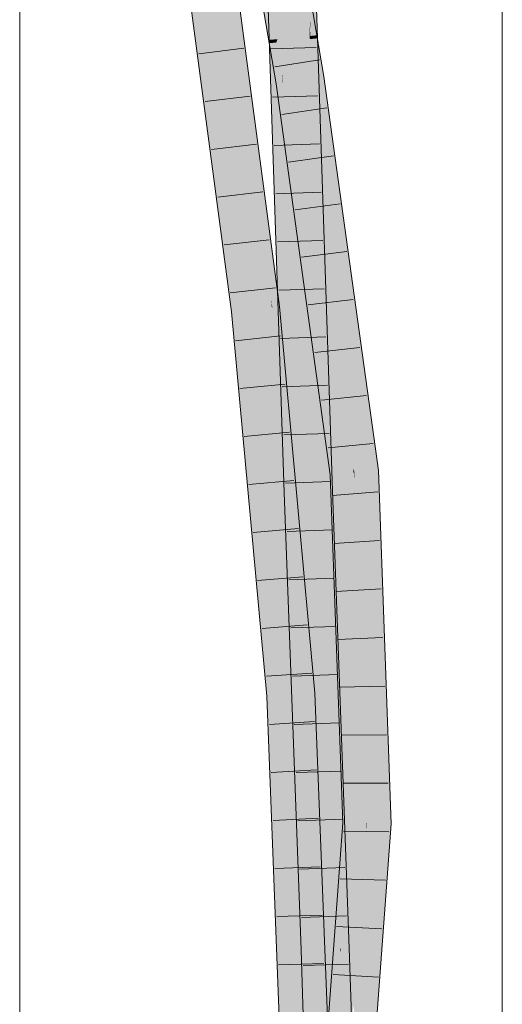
# Model space of a CAD drawing. Extents: x -620 to 300, y 62 to 1162.
# Tile 228 of 256: x 163.62 to 166.12, y 899.88 to 904.98. Entities that reach past the tile are written whole.
import ezdxf

# ---------------------------------------------------------------- set-up
doc = ezdxf.new("R2010")
doc.units = 0
doc.layers.get('0').update_dxf_attribs({"lineweight": 13})
doc.layers.add('E_Detail_Linie_Text_Bem', color=7, linetype='Continuous', lineweight=13)
for name, color, linetype, lineweight, true_color in [('E_Leerrohr 25-A06G955E8I', 7, 'Continuous', 9, 0xff8000), ('E_Leerrohr 25-Shading', 7, 'Continuous', 9, 0xff8000), ('E_Leerrohr 32-A06G955G8I', 7, 'Continuous', 9, 0x00b300), ('E_Leerrohr 32-Shading', 7, 'Continuous', 9, 0x00b300)]:
    doc.layers.add(name, color=color, linetype=linetype, lineweight=lineweight, true_color=true_color)

# ---------------------------------------------------------------- blocks, each defined once
blk = doc.blocks.new('Shading-A06G94V18I', base_point=(243.3339, 864.5048))
at = {"layer": 'E_Leerrohr 25-Shading', "color": 43, "true_color": 0xd7ab7f}
for points in [[(164.9008, 905.1813), (164.9775, 903.9807), (164.9374, 905.1823)], [(164.9008, 905.1813), (164.9892, 902.5336), (164.9775, 903.9807), (165.0116, 902.5344)], [(165.121, 905.05), (165.1141, 905.1875), (165.1223, 904.9431)], [(165.1234, 905.0433), (165.1588, 904.9453), (165.1227, 905.1877), (165.1507, 905.1886)], [(165.1223, 904.9431), (165.1243, 904.8922), (165.121, 905.05), (165.1237, 904.9966)], [(165.1237, 904.9966), (165.1263, 904.9437), (165.1234, 905.0433), (165.1585, 904.9461)], [(165.1237, 904.9966), (165.124, 904.9435), (165.1263, 904.9437)], [(165.1243, 904.8922), (165.1223, 904.9431), (165.1243, 904.8822)], [(165.124, 904.9435), (165.1879, 903.7159), (165.1263, 904.9437)], [(165.124, 904.9435), (165.1243, 904.8922), (165.1879, 903.7159), (165.2155, 902.5415)], [(165.1263, 904.9437), (165.1879, 903.7159), (165.1585, 904.9461), (165.1588, 904.9453)], [(165.1879, 903.7159), (165.2238, 902.9973), (165.1588, 904.9453)], [(165.2024, 902.541), (165.2155, 902.5415), (165.1243, 904.8822), (165.1243, 904.8922)], [(165.0116, 902.5344), (165.0258, 902.5349), (164.9775, 903.9807)], [(165.2238, 902.9973), (165.1879, 903.7159), (165.2346, 902.5422), (165.2155, 902.5415)], [(165.2346, 902.5422), (165.239, 902.5423), (165.2238, 902.9973)], [(164.9892, 902.5336), (165.0659, 900.4434), (165.0116, 902.5344)], [(165.0659, 900.4434), (165.0258, 902.5349), (165.0116, 902.5344)], [(165.0258, 902.5349), (165.0922, 900.1653), (165.0425, 902.0784)], [(165.0258, 902.5349), (165.0659, 900.4434), (165.0922, 900.1653), (165.0761, 900.1648)], [(165.2155, 902.5415), (165.2024, 902.541), (165.2472, 901.3207)], [(165.2346, 902.5422), (165.2155, 902.5415), (165.2894, 900.1723), (165.2472, 901.3207)], [(165.2961, 900.1725), (165.326, 900.1736), (165.2346, 902.5422), (165.239, 902.5423)], [(165.2346, 902.5422), (165.2894, 900.1723), (165.2961, 900.1725)], [(165.0922, 900.1653), (165.1127, 900.1661), (165.0425, 902.0784)], [(165.3122, 899.4943), (165.326, 900.1736), (165.2961, 900.1725)], [(165.3693, 898.8356), (165.326, 900.1736), (165.3344, 898.8376), (165.3122, 899.4943)], [(165.371, 898.8355), (165.326, 900.1736), (165.3693, 898.8356)], [(165.0922, 900.1653), (165.0761, 900.1648), (165.1235, 898.8492), (165.1205, 898.8493)], [(165.1309, 898.5388), (165.1127, 900.1661), (165.0922, 900.1653)], [(165.1127, 900.1661), (165.1309, 898.5388), (165.1864, 897.9368), (165.1512, 897.9359)], [(165.1127, 900.1661), (165.1864, 897.9368), (165.1878, 897.9369)], [(165.2894, 900.1723), (165.3122, 899.4943), (165.2961, 900.1725)]]:
    blk.add_solid(points, dxfattribs=at)
at = {"layer": 'E_Leerrohr 25-Shading', "color": 31, "true_color": 0xfabd7f}
for points in [[(164.9374, 905.1823), (164.9775, 903.9807), (164.9658, 905.1832)], [(164.9775, 903.9807), (165.0258, 905.1849), (164.9658, 905.1832)], [(164.9775, 903.9807), (165.0258, 902.5349), (165.0258, 905.1849), (165.1141, 902.538)], [(165.0258, 905.1849), (165.0341, 904.9365), (165.1141, 905.1875), (165.1223, 904.9431)], [(165.1201, 904.9429), (165.0341, 904.9365), (165.1216, 904.8819), (165.0362, 904.8734)], [(165.1243, 904.8822), (165.1223, 904.9431), (165.1216, 904.8819), (165.1201, 904.9429)], [(165.1216, 904.8819), (165.0362, 904.8734), (165.1784, 902.5402), (165.1141, 902.538)], [(165.1243, 904.8822), (165.1216, 904.8819), (165.2024, 902.541), (165.1784, 902.5402)], [(165.0258, 902.5349), (165.0425, 902.0784), (165.0376, 902.5353)], [(165.0425, 902.0784), (165.1141, 902.538), (165.0376, 902.5353)], [(165.0425, 902.0784), (165.1127, 900.1661), (165.1141, 902.538), (165.2011, 900.1692)], [(165.1784, 902.5402), (165.1141, 902.538), (165.1962, 901.7877)], [(165.1962, 901.7877), (165.1141, 902.538), (165.2343, 900.1703), (165.2011, 900.1692)], [(165.2024, 902.541), (165.1784, 902.5402), (165.2402, 901.385), (165.1962, 901.7877)], [(165.2472, 901.3207), (165.2024, 902.541), (165.2402, 901.385)], [(165.2596, 900.1713), (165.2496, 901.0961), (165.1962, 901.7877), (165.2402, 901.385)], [(165.2596, 900.1713), (165.1962, 901.7877), (165.2343, 900.1703)], [(165.2496, 901.0961), (165.2472, 901.3207), (165.2402, 901.385)], [(165.2867, 900.2451), (165.2472, 901.3207), (165.2798, 900.172), (165.2496, 901.0961)], [(165.2496, 901.0961), (165.2596, 900.1713), (165.2798, 900.172)], [(165.2867, 900.2451), (165.2798, 900.172), (165.2826, 900.1721)], [(165.2826, 900.1721), (165.2854, 900.1722), (165.2867, 900.2443)], [(165.2854, 900.1722), (165.2894, 900.1723), (165.2867, 900.2443), (165.2867, 900.2451)], [(165.1878, 897.9369), (165.2762, 897.9394), (165.1127, 900.1661), (165.2011, 900.1692)], [(165.2011, 900.1692), (165.247, 898.8641), (165.2343, 900.1703), (165.2604, 899.0952)], [(165.2478, 898.8424), (165.2011, 900.1692), (165.2457, 898.8425)], [(165.2596, 900.1713), (165.2343, 900.1703), (165.2665, 899.2014), (165.2604, 899.095)], [(165.2727, 898.8409), (165.2798, 900.172), (165.2596, 900.1713)], [(165.2596, 900.1713), (165.2665, 899.2014), (165.2683, 899.2915)], [(165.2727, 898.8409), (165.3122, 898.8387), (165.2798, 900.172), (165.2995, 899.5822)], [(165.2798, 900.172), (165.2809, 900.1417), (165.2826, 900.1721)], [(165.2826, 900.1721), (165.2809, 900.1417), (165.2854, 900.1722), (165.2833, 900.0669)], [(165.2833, 900.0669), (165.2995, 899.5822), (165.2854, 900.1722), (165.2894, 900.1723)], [(165.3164, 899.0753), (165.3122, 899.4943), (165.2995, 899.5822), (165.2894, 900.1723)]]:
    blk.add_solid(points, dxfattribs=at)
at = {"layer": 'E_Leerrohr 32-Shading', "color": 83, "true_color": 0x7fbd7f}
for points in [[(164.9, 905.1464), (164.6715, 906.27), (164.9452, 904.881), (164.7002, 906.1011)], [(164.9452, 904.881), (164.7002, 906.1011), (164.9087, 904.8775)], [(164.7154, 905.3763), (164.7163, 905.3274), (164.9273, 903.4926), (164.9217, 903.5349)], [(164.7198, 905.3428), (164.7154, 905.3763), (164.9351, 903.4935), (164.9273, 903.4926)], [(164.4674, 905.345), (164.5076, 905.0406), (164.5037, 905.3496), (164.6877, 903.9565)], [(164.8943, 903.7744), (164.7163, 905.3274), (164.9043, 903.6667), (164.7214, 905.0516)], [(164.7392, 905.1763), (164.9397, 903.6785), (164.7198, 905.3428)], [(165.0675, 905.2773), (165.0425, 905.3623), (165.1254, 904.8984), (165.1216, 904.8981)], [(165.1579, 904.9016), (165.0675, 905.2773), (165.1254, 904.8984)], [(165.0675, 905.2773), (165.1588, 904.8975), (165.1309, 905.0615)], [(164.7392, 905.1763), (164.937, 903.4937), (164.9397, 903.6785), (164.9541, 903.4956)], [(164.9351, 903.4935), (164.937, 903.4937), (164.7392, 905.1763)], [(164.6877, 903.9565), (164.5076, 905.0406), (164.7165, 903.4691), (164.7085, 903.5197)], [(164.9479, 904.8644), (164.9452, 904.881), (164.9115, 904.8608), (164.9087, 904.8775)], [(164.948, 904.8645), (164.9452, 904.881), (164.9479, 904.8644)], [(165.1254, 904.8984), (165.1216, 904.8981), (165.1278, 904.8826), (165.1243, 904.8822)], [(165.1243, 904.8822), (165.1582, 904.6832), (165.1278, 904.8826)], [(165.1588, 904.8857), (165.1588, 904.8975), (165.1254, 904.8984), (165.1579, 904.9016)], [(165.1588, 904.8857), (165.1254, 904.8984), (165.1278, 904.8826)], [(165.1582, 904.6832), (165.1588, 904.8857), (165.1278, 904.8826)], [(165.1841, 904.6873), (165.1602, 904.8858), (165.1582, 904.6832), (165.1588, 904.8857)], [(165.1588, 904.8975), (165.1602, 904.8858), (165.1608, 904.8859)], [(165.1602, 904.8858), (165.1588, 904.8975), (165.1588, 904.8857)], [(165.1602, 904.8858), (165.1841, 904.6873), (165.1608, 904.8859), (165.1944, 904.6888)], [(164.9473, 904.6506), (164.9818, 904.656), (164.9115, 904.8608), (164.9479, 904.8644)], [(164.9775, 904.6914), (164.948, 904.8645), (164.9818, 904.656), (164.9479, 904.8644)], [(164.9818, 904.656), (164.9835, 904.6562), (164.9775, 904.6914)], [(165.1841, 904.6873), (165.1582, 904.6832), (165.2472, 904.0394)], [(165.1944, 904.6888), (165.1841, 904.6873), (165.3122, 903.5692), (165.2472, 904.0394)], [(165.1944, 904.6888), (165.3122, 903.5692), (165.2238, 904.4758)], [(164.9473, 904.6506), (165.0659, 903.7936), (164.9818, 904.656)], [(165.0659, 903.7936), (164.9835, 904.6562), (164.9818, 904.656)], [(164.9835, 904.6562), (165.0659, 903.7936), (165.0425, 904.2297), (165.1309, 903.3238)], [(165.2238, 904.4758), (165.3122, 903.5692), (165.4738, 902.6672), (165.3855, 903.0396)], [(165.0647, 904.0402), (165.0425, 904.2297), (165.0506, 904.1475)], [(165.0425, 904.2297), (165.0647, 904.0402), (165.161, 903.3732), (165.1749, 903.2038)], [(165.1588, 903.1219), (165.0506, 904.1475), (165.1309, 903.3238)], [(165.1588, 903.1219), (165.1848, 903.0125), (165.0506, 904.1475), (165.0647, 904.0402)], [(165.0647, 904.0402), (165.1848, 903.0125), (165.1749, 903.2038), (165.1935, 902.976)], [(164.6877, 903.9565), (164.7165, 903.4691), (164.7516, 903.473)], [(164.9217, 903.5349), (164.8943, 903.7744), (164.9043, 903.6667)], [(164.9397, 903.6785), (164.9541, 903.4956), (164.9548, 903.5639), (164.9604, 903.4963)], [(164.9604, 903.4963), (164.9637, 903.4967), (164.9548, 903.5639)], [(164.7085, 903.5197), (164.7152, 903.469), (164.7165, 903.4691)], [(164.9351, 903.4935), (164.9273, 903.4926), (164.983, 902.9133), (164.9775, 902.9478)], [(164.937, 903.4937), (164.9351, 903.4935), (164.9883, 902.8796), (164.983, 902.9133)], [(164.9541, 903.4956), (164.937, 903.4937), (164.9916, 902.8583), (164.9883, 902.8796)], [(164.9916, 902.8583), (164.9604, 903.4963), (164.9541, 903.4956)], [(164.9737, 903.2842), (164.9637, 903.4967), (164.9604, 903.4963)], [(164.9916, 902.8583), (164.9946, 902.8394), (164.9604, 903.4963), (164.9737, 903.2842)], [(165.0659, 902.3877), (164.9637, 903.4967), (165.0062, 902.7662), (164.9737, 903.2842)], [(164.7165, 903.4691), (164.7152, 903.469), (164.9151, 901.4796), (164.7889, 902.6699)], [(164.7516, 903.473), (164.7165, 903.4691), (164.873, 902.0272)], [(164.7165, 903.4691), (164.9151, 901.4796), (164.9324, 901.4808)], [(164.8393, 902.5219), (164.7516, 903.473), (164.8226, 902.6277)], [(165.161, 903.3732), (165.1935, 902.976), (165.179, 903.243), (165.2066, 902.921)], [(164.9737, 903.2842), (164.9946, 902.8394), (165.0062, 902.7662)], [(165.2066, 902.921), (165.2472, 902.7499), (165.179, 903.243)], [(165.23, 902.626), (165.1848, 903.0125), (165.2238, 902.6521), (165.1588, 903.1219)], [(165.3855, 903.0396), (165.44, 902.645), (165.4738, 902.6672), (165.4765, 902.6482)], [(165.23, 902.626), (165.2318, 902.6262), (165.1848, 903.0125), (165.2066, 902.921)], [(164.9775, 902.9478), (165.002, 902.6817), (164.983, 902.9133)], [(164.9883, 902.8796), (164.983, 902.9133), (164.9985, 902.7575), (165.002, 902.6817)], [(164.9946, 902.8394), (164.9883, 902.8796), (164.9985, 902.7575)], [(165.2318, 902.6262), (165.2639, 902.6291), (165.2066, 902.921), (165.2472, 902.7499)], [(165.0062, 902.7662), (164.9946, 902.8394), (165.0101, 902.7043)], [(165.0315, 902.3618), (164.9946, 902.8394), (164.9985, 902.7575)], [(164.9946, 902.8394), (165.0315, 902.3618), (165.0101, 902.7043)], [(164.9985, 902.7575), (165.002, 902.6817), (165.0315, 902.3618)], [(165.1309, 901.6826), (165.0659, 902.3877), (165.0101, 902.7043), (165.0062, 902.7662)], [(165.1309, 901.6826), (165.0101, 902.7043), (165.116, 901.7774)], [(165.0315, 902.3618), (165.0769, 902.025), (165.0101, 902.7043), (165.116, 901.7774)], [(164.9151, 901.4796), (164.7889, 902.6699), (164.9093, 901.4792), (164.8185, 902.3493)], [(164.9043, 901.8168), (164.8393, 902.5219), (164.873, 902.0272), (164.8226, 902.6277)], [(165.2238, 902.6521), (165.2275, 902.6258), (165.23, 902.626)], [(165.23, 902.626), (165.2275, 902.6258), (165.2342, 902.5576), (165.2372, 902.4718)], [(165.2372, 902.4718), (165.2275, 902.6258), (165.2942, 900.8223), (165.2921, 900.8223)], [(165.23, 902.626), (165.2342, 902.5576), (165.2318, 902.6262)], [(165.2318, 902.6262), (165.2342, 902.5576), (165.2639, 902.6291), (165.2749, 901.8923)], [(165.2749, 901.8923), (165.3122, 901.2804), (165.2639, 902.6291)], [(165.44, 902.645), (165.4505, 902.3533), (165.4765, 902.6482), (165.5388, 900.907)], [(165.2342, 902.5576), (165.2372, 902.4718), (165.2749, 901.8923), (165.2752, 901.868)], [(165.2375, 902.4674), (165.2372, 902.4718), (165.2971, 900.8222), (165.2942, 900.8223)], [(165.2752, 901.868), (165.2375, 902.4674), (165.2863, 901.121)], [(164.8185, 902.3493), (164.8987, 901.4785), (164.9093, 901.4792)], [(165.0769, 902.025), (165.0315, 902.3618), (165.0425, 902.2427)], [(165.4505, 902.3533), (165.5054, 900.819), (165.5388, 900.907), (165.542, 900.8184)], [(165.1116, 901.4927), (165.1482, 901.4952), (165.0425, 902.2427), (165.0769, 902.025)], [(164.9043, 901.8168), (164.873, 902.0272), (164.8773, 901.9882)], [(165.0769, 902.025), (165.1482, 901.4952), (165.116, 901.7774)], [(164.8773, 901.9882), (164.9324, 901.4808), (164.9043, 901.8168), (164.9353, 901.481)], [(165.2752, 901.868), (165.3122, 901.2804), (165.2749, 901.8923)], [(165.2971, 900.8222), (165.2752, 901.868), (165.2863, 901.121)], [(165.2971, 900.8222), (165.3287, 900.8217), (165.2752, 901.868), (165.3122, 901.2804)], [(165.116, 901.7774), (165.1482, 901.4952), (165.1309, 901.6826)], [(164.9093, 901.4792), (164.8987, 901.4785), (164.9159, 901.3126)], [(164.9159, 901.3126), (164.8987, 901.4785), (164.9791, 899.7095), (164.9667, 899.7092)], [(164.9259, 901.2161), (164.9151, 901.4796), (164.9159, 901.3126), (164.9093, 901.4792)], [(164.9324, 901.4808), (164.9151, 901.4796), (164.957, 900.915), (164.9259, 901.2161)], [(164.9324, 901.4808), (164.9402, 901.3011), (164.9353, 901.481)], [(164.9402, 901.3011), (164.957, 900.915), (164.9353, 901.481)], [(165.1116, 901.4927), (165.1588, 901.2177), (165.1482, 901.4952)], [(165.1116, 901.4927), (165.18, 899.7128), (165.1588, 901.2177), (165.1997, 899.7132)], [(164.9877, 899.7096), (164.9259, 901.2161), (164.9791, 899.7095), (164.9159, 901.3126)], [(164.9775, 900.3808), (164.957, 900.915), (164.9877, 899.7096), (164.9259, 901.2161)], [(165.1997, 899.7132), (165.2166, 899.7134), (165.1588, 901.2177)], [(165.2942, 900.8223), (165.2921, 900.8223), (165.2856, 900.3812), (165.2238, 899.8846)], [(165.2971, 900.8222), (165.2942, 900.8223), (165.2898, 900.4152), (165.2856, 900.3812)], [(165.3122, 900.5959), (165.3287, 900.8217), (165.2898, 900.4152), (165.2971, 900.8222)], [(165.491, 900.3885), (165.5054, 900.819), (165.4505, 900.0621)], [(165.542, 900.8184), (165.5054, 900.819), (165.5388, 900.7747), (165.491, 900.3885)], [(165.491, 900.3885), (165.4738, 899.8793), (165.5388, 900.7747)], [(165.2867, 900.2451), (165.3122, 900.5959), (165.2883, 900.3329)], [(165.2883, 900.3329), (165.3122, 900.5959), (165.2898, 900.4152)], [(164.9775, 900.3808), (164.9877, 899.7096), (164.9957, 899.7097)], [(165.0033, 899.7098), (164.9775, 900.3808), (164.9957, 899.7097)], [(165.2238, 899.8846), (165.2836, 900.2812), (165.2856, 900.3812)], [(165.2856, 900.3812), (165.2836, 900.2812), (165.2898, 900.4152), (165.2883, 900.3329)], [(165.4641, 899.8014), (165.4738, 899.8793), (165.4875, 900.3607), (165.491, 900.3885)], [(165.2836, 900.2812), (165.2815, 900.1727), (165.2883, 900.3329), (165.2867, 900.2451)], [(165.387, 899.188), (165.4641, 899.8014), (165.4505, 900.0621), (165.4875, 900.3607)], [(165.2085, 899.3903), (165.2836, 900.2812), (165.2099, 899.4714)], [(165.2085, 899.3903), (165.2472, 899.702), (165.2836, 900.2812), (165.2815, 900.1727)], [(165.2238, 899.8846), (165.2139, 899.7073), (165.2836, 900.2812), (165.2099, 899.4714)], [(165.2139, 899.7073), (165.2238, 899.8846), (165.2148, 899.7607)]]:
    blk.add_solid(points, dxfattribs=at)
at = {"layer": 'E_Leerrohr 32-Shading', "color": 83, "true_color": 0x7fd57f}
for points in [[(164.9533, 905.5377), (164.9883, 905.1545), (164.9625, 905.6161), (165.0334, 904.8896)], [(164.5037, 905.3496), (164.6877, 903.9565), (164.5914, 905.3607), (164.7763, 903.9611)], [(164.5914, 905.3607), (164.7763, 903.9611), (164.6791, 905.3717), (164.7214, 905.0516)], [(165.0329, 905.2805), (165.1582, 904.6832), (165.0425, 905.3623)], [(165.1582, 904.6832), (165.0329, 905.2805), (165.0334, 904.8896), (165.0123, 905.1055)], [(164.9548, 905.1514), (164.9, 905.1464), (164.968, 904.8832), (164.9452, 904.881)], [(165.0334, 904.8896), (164.9883, 905.1545), (164.968, 904.8832), (164.9548, 905.1514)], [(164.8868, 903.5976), (164.9052, 903.6422), (164.725, 904.9797), (164.7214, 905.0516)], [(164.9043, 903.6667), (164.7214, 905.0516), (164.9052, 903.6422)], [(164.8394, 903.4828), (164.8868, 903.5976), (164.7763, 903.9611), (164.725, 904.9797)], [(164.9479, 904.8813), (164.9452, 904.881), (164.948, 904.8645)], [(164.948, 904.8645), (164.9537, 904.8818), (164.9479, 904.8813)], [(164.948, 904.8645), (164.9775, 904.6914), (164.9537, 904.8818), (164.9767, 904.7073)], [(164.9767, 904.7073), (164.968, 904.8832), (164.9537, 904.8818)], [(164.9835, 904.6562), (165.0175, 904.8154), (164.968, 904.8832), (165.014, 904.8877)], [(164.9834, 904.6569), (164.9835, 904.6562), (164.9767, 904.7075), (164.968, 904.8832)], [(165.0175, 904.8154), (165.0334, 904.8896), (165.014, 904.8877)], [(165.0251, 904.6627), (165.0334, 904.8896), (165.0175, 904.8154)], [(165.0251, 904.6627), (165.057, 904.6676), (165.0334, 904.8896), (165.0362, 904.8734)], [(165.1582, 904.6832), (165.0334, 904.8896), (165.0709, 904.6697)], [(165.057, 904.6676), (165.0709, 904.6697), (165.0362, 904.8734)], [(165.0175, 904.8154), (164.9835, 904.6562), (165.0251, 904.6627)], [(164.9775, 904.6914), (164.9834, 904.6569), (164.9767, 904.7075)], [(164.9835, 904.6562), (165.0425, 904.2297), (165.0251, 904.6627)], [(165.0251, 904.6627), (165.0425, 904.2297), (165.057, 904.6676), (165.0648, 904.5764)], [(165.0648, 904.5764), (165.0709, 904.6697), (165.057, 904.6676)], [(165.1544, 903.531), (165.1223, 904.2903), (165.0648, 904.5764), (165.0709, 904.6697)], [(165.1582, 904.6832), (165.0709, 904.6697), (165.2472, 904.0394), (165.2838, 903.1297)], [(165.1219, 904.3009), (165.0709, 904.6697), (165.1223, 904.2903)], [(165.161, 903.3732), (165.1544, 903.531), (165.0425, 904.2297), (165.0648, 904.5764)], [(165.1223, 904.2903), (165.1313, 904.2241), (165.1219, 904.3009), (165.1307, 904.2374)], [(165.1223, 904.2903), (165.1544, 903.531), (165.1313, 904.2241), (165.179, 903.243)], [(165.1313, 904.2241), (165.2821, 903.1119), (165.1307, 904.2374), (165.2838, 903.1297)], [(165.179, 903.243), (165.2472, 902.7499), (165.1313, 904.2241), (165.2821, 903.1119)], [(165.2838, 903.1297), (165.3488, 902.6597), (165.2472, 904.0394), (165.3122, 903.5692)], [(164.6877, 903.9565), (164.7516, 903.473), (164.7763, 903.9611), (164.8394, 903.4828)], [(164.9111, 903.4908), (164.9052, 903.6422), (164.8995, 903.4895), (164.8868, 903.5976)], [(164.9217, 903.5349), (164.9043, 903.6667), (164.9248, 903.4924), (164.9052, 903.6422)], [(164.9248, 903.4924), (164.9052, 903.6422), (164.9111, 903.4908)], [(164.8868, 903.5976), (164.8394, 903.4828), (164.8995, 903.4895)], [(165.3122, 903.5692), (165.3488, 902.6597), (165.3855, 903.0396)], [(164.8394, 903.4828), (164.934, 902.6395), (164.8995, 903.4895), (164.9143, 903.3716)], [(164.9143, 903.3716), (164.9111, 903.4908), (164.8995, 903.4895)], [(164.9248, 903.4924), (164.9111, 903.4908), (165.0235, 901.4869), (164.9409, 902.3823)], [(164.9248, 903.4924), (164.9273, 903.4926), (164.9217, 903.5349)], [(164.9273, 903.4926), (164.9248, 903.4924), (164.9775, 902.9478), (164.9772, 902.9426)], [(164.9741, 902.8946), (164.9772, 902.9426), (164.9434, 903.139), (164.9248, 903.4924)], [(164.9248, 903.4924), (165.0235, 901.4869), (165.0306, 901.4873)], [(165.1544, 903.531), (165.161, 903.3732), (165.179, 903.243)], [(164.8394, 903.4828), (164.7516, 903.473), (164.8759, 903.0873), (164.8393, 902.5219)], [(164.8394, 903.4828), (164.8759, 903.0873), (164.8734, 903.1797)], [(164.8759, 903.0873), (164.9409, 902.3823), (164.8734, 903.1797), (164.934, 902.6395)], [(164.9643, 902.7435), (164.9741, 902.8946), (164.9434, 903.139)], [(164.8393, 902.5219), (164.9043, 901.8168), (164.8759, 903.0873), (164.9409, 902.3823)], [(165.3466, 902.6365), (165.2821, 903.1119), (165.2639, 902.6291), (165.2472, 902.7499)], [(165.3488, 902.6597), (165.2838, 903.1297), (165.3466, 902.6365), (165.2821, 903.1119)], [(165.3488, 902.6597), (165.352, 902.637), (165.3855, 903.0396), (165.44, 902.645)], [(165.002, 902.6817), (164.9772, 902.9426), (165.0306, 901.4873), (164.9643, 902.7435)], [(164.9772, 902.9426), (165.002, 902.6817), (164.9775, 902.9478)], [(165.0315, 902.3618), (165.002, 902.6817), (165.0407, 902.2151), (165.0349, 902.1247)], [(165.002, 902.6817), (165.0306, 901.4873), (165.0723, 901.4901)], [(165.2639, 902.6291), (165.3122, 901.2804), (165.3466, 902.6365)], [(165.3466, 902.6365), (165.3122, 901.2804), (165.3498, 902.6368), (165.3503, 902.5813)], [(165.3488, 902.6597), (165.3466, 902.6365), (165.3498, 902.6368)], [(165.3488, 902.6597), (165.3498, 902.6368), (165.352, 902.637)], [(165.3503, 902.5813), (165.352, 902.637), (165.3498, 902.6368)], [(165.4138, 900.9094), (165.352, 902.637), (165.3688, 900.8211), (165.3503, 902.5813)], [(165.44, 902.645), (165.352, 902.637), (165.4505, 902.3533), (165.4338, 901.695)], [(165.352, 902.637), (165.4138, 900.9094), (165.4338, 901.695)], [(165.3648, 901.2014), (165.3503, 902.5813), (165.3287, 900.8217), (165.3122, 901.2804)], [(164.9043, 901.8168), (164.9353, 901.481), (164.9409, 902.3823), (165.0235, 901.4869)], [(165.0315, 902.3618), (165.0407, 902.2151), (165.0425, 902.2427)], [(165.4138, 900.9094), (165.417, 900.8204), (165.4505, 902.3533), (165.5054, 900.819)], [(165.0349, 902.1247), (165.0723, 901.4901), (165.0407, 902.2151), (165.0862, 901.491)], [(165.041, 902.2192), (165.0407, 902.2151), (165.0879, 901.4911), (165.0862, 901.491)], [(165.0425, 902.2427), (165.041, 902.2192), (165.1116, 901.4927), (165.0879, 901.4911)], [(164.9651, 901.483), (164.9353, 901.481), (164.9715, 900.9153), (164.957, 900.915)], [(165.0235, 901.4869), (164.9651, 901.483), (165.0454, 900.9163), (164.9715, 900.9153)], [(165.0306, 901.4873), (165.0235, 901.4869), (165.0353, 901.3058)], [(165.0235, 901.4869), (165.0454, 900.9163), (165.0353, 901.3058)], [(165.0306, 901.4873), (165.0454, 900.9163), (165.0723, 901.4901), (165.0808, 901.2246)], [(165.0723, 901.4901), (165.0808, 901.2246), (165.0862, 901.491), (165.0922, 901.3234)], [(165.0862, 901.491), (165.0922, 901.3234), (165.0879, 901.4911), (165.0937, 901.3367)], [(165.0937, 901.3367), (165.1116, 901.4927), (165.0879, 901.4911)], [(165.1547, 899.7124), (165.18, 899.7128), (165.0937, 901.3367), (165.1116, 901.4927)], [(165.0922, 901.3234), (165.0808, 901.2246), (165.15, 899.7123), (165.1294, 899.712)], [(165.15, 899.7123), (165.1547, 899.7124), (165.0922, 901.3234), (165.0937, 901.3367)], [(165.0808, 901.2246), (165.0454, 900.9163), (165.1294, 899.712), (165.0917, 899.7114)], [(165.3688, 900.8211), (165.3648, 901.2014), (165.3287, 900.8217)], [(164.9715, 900.9153), (164.957, 900.915), (164.9775, 900.3808)], [(165.0454, 900.9163), (164.9715, 900.9153), (165.0033, 899.7098), (164.9775, 900.3808)], [(165.0454, 900.9163), (165.0033, 899.7098), (165.0917, 899.7114)], [(165.4138, 900.9094), (165.3688, 900.8211), (165.4148, 900.8204)], [(165.417, 900.8204), (165.4138, 900.9094), (165.4148, 900.8204)], [(165.3688, 900.8211), (165.3287, 900.8217), (165.3488, 899.8819), (165.3122, 900.5959)], [(165.3488, 899.8819), (165.4138, 900.7765), (165.3688, 900.8211), (165.4148, 900.8204)], [(165.4138, 900.7765), (165.417, 900.8204), (165.4148, 900.8204)], [(165.4156, 900.7422), (165.417, 900.8204), (165.4138, 900.7765)], [(165.5054, 900.819), (165.417, 900.8204), (165.4505, 900.0621), (165.4156, 900.7422)], [(165.3844, 899.1883), (165.4138, 900.7765), (165.3488, 899.8819)], [(165.3844, 899.1883), (165.387, 899.188), (165.4138, 900.7765), (165.4156, 900.7422)], [(165.4156, 900.7422), (165.387, 899.188), (165.4505, 900.0621)], [(165.3028, 899.4686), (165.3488, 899.8819), (165.2867, 900.2451), (165.3122, 900.5959)], [(165.2867, 900.2451), (165.2815, 900.1727), (165.3012, 899.4546), (165.2952, 899.4008)], [(165.2867, 900.2451), (165.3012, 899.4546), (165.2882, 900.1723)], [(165.2815, 900.1727), (165.2472, 899.702), (165.2834, 900.0665), (165.2683, 899.2916)], [(165.3012, 899.4546), (165.3028, 899.4686), (165.2882, 900.1723)], [(165.2683, 899.2916), (165.2693, 899.2723), (165.2834, 900.0665), (165.2834, 900.062)], [(165.2693, 899.2723), (165.2729, 899.2005), (165.2834, 900.062), (165.2952, 899.4008)]]:
    blk.add_solid(points, dxfattribs=at)
blk = doc.blocks.new('Referenz-A06G955I8I')
at = {"layer": 'E_Detail_Linie_Text_Bem', "linetype": 'Continuous', "ltscale": 0.13}
for p, q in [((163.6186, 904.2613), (163.6186, 913.4414)), ((166.1186, 913.4414), (166.1186, 864.2613)), ((163.6186, 892.4613), (163.6186, 904.2613))]:
    blk.add_line(p, q, dxfattribs=at)
at = {"layer": 'E_Leerrohr 25-A06G955E8I', "linetype": 'Continuous', "ltscale": 0.13}
for p, q in [((164.9892, 902.5336), (164.9008, 905.1813)), ((165.239, 902.5423), (165.1507, 905.1886)), ((165.1549, 904.8384), (164.92, 904.8313)), ((165.1632, 904.5886), (164.9284, 904.5814)), ((165.1716, 904.3388), (164.9367, 904.3315)), ((165.1799, 904.089), (164.945, 904.0815)), ((165.1882, 903.8392), (164.9534, 903.8316)), ((165.1966, 903.5894), (164.9617, 903.5817)), ((165.2049, 903.3396), (164.97, 903.3318)), ((165.2133, 903.0898), (164.9784, 903.0818)), ((165.2216, 902.84), (164.9867, 902.8319)), ((165.2299, 902.5902), (164.9951, 902.582)), ((165.0761, 900.1648), (164.9892, 902.5336)), ((165.326, 900.1736), (165.239, 902.5423)), ((165.2389, 902.3404), (165.0041, 902.3321)), ((165.2481, 902.0905), (165.0132, 902.0823)), ((165.2573, 901.8407), (165.0224, 901.8325)), ((165.2664, 901.5909), (165.0316, 901.5826)), ((165.2756, 901.341), (165.0408, 901.3328)), ((165.2848, 901.0912), (165.0499, 901.083)), ((165.294, 900.8414), (165.0591, 900.8331)), ((165.3031, 900.5916), (165.0683, 900.5833)), ((165.3123, 900.3417), (165.0775, 900.3335)), ((165.4011, 897.943), (165.326, 900.1736)), ((165.1512, 897.9358), (165.0761, 900.1648)), ((165.3212, 900.0919), (165.0864, 900.0836))]:
    blk.add_line(p, q, dxfattribs=at)
at = {"layer": 'E_Leerrohr 32-A06G955G8I', "linetype": 'Continuous', "ltscale": 0.13}
for p, q in [((165.1944, 904.6888), (164.8371, 906.7863)), ((164.9473, 904.6507), (164.5898, 906.7493)), ((164.9637, 903.4967), (164.7154, 905.3763)), ((164.7152, 903.469), (164.4674, 905.3451)), ((164.7794, 904.8346), (164.5461, 904.8062)), ((165.1722, 904.7746), (164.9399, 904.7388)), ((165.4765, 902.6482), (165.1944, 904.6888)), ((165.2275, 902.6258), (164.9473, 904.6507)), ((164.8122, 904.5865), (164.5788, 904.5585)), ((165.2092, 904.5268), (164.9768, 904.4921)), ((164.8449, 904.3384), (164.6115, 904.3109)), ((165.2436, 904.2783), (165.0109, 904.2454)), ((164.8777, 904.0904), (164.6443, 904.0633)), ((165.278, 904.0297), (165.0451, 903.9986)), ((164.9105, 903.8423), (164.677, 903.8157)), ((165.3124, 903.7812), (165.0792, 903.7519)), ((164.9432, 903.5942), (164.7097, 903.568)), ((165.1482, 901.4952), (164.9637, 903.4967)), ((165.3467, 903.5326), (165.1133, 903.5051)), ((164.8987, 901.4785), (164.7152, 903.469)), ((164.9701, 903.3453), (164.7365, 903.32)), ((165.3811, 903.2841), (165.1475, 903.2584)), ((164.9931, 903.0957), (164.7594, 903.0717)), ((165.4154, 903.0355), (165.1816, 903.0117)), ((165.0161, 902.8461), (164.7822, 902.8234)), ((165.4497, 902.787), (165.2158, 902.7649)), ((165.292, 900.8223), (165.2275, 902.6258)), ((165.542, 900.8184), (165.4765, 902.6482)), ((165.0392, 902.5965), (164.8051, 902.5751)), ((165.473, 902.5371), (165.2388, 902.5176)), ((165.0622, 902.3469), (164.828, 902.3268)), ((165.4821, 902.2856), (165.2476, 902.2694)), ((165.0852, 902.0973), (164.8509, 902.0785)), ((165.4911, 902.0341), (165.2565, 902.0213)), ((165.1082, 901.8477), (164.8738, 901.8302)), ((165.5002, 901.7825), (165.2653, 901.7731)), ((165.1312, 901.5981), (164.8967, 901.5819)), ((165.5092, 901.531), (165.2742, 901.525)), ((164.9667, 899.7092), (164.8987, 901.4785)), ((165.2167, 899.7135), (165.1482, 901.4952)), ((165.1464, 901.3479), (164.9118, 901.3332)), ((165.5181, 901.2795), (165.2831, 901.2769)), ((165.156, 901.0973), (164.9214, 901.0842)), ((165.5271, 901.0279), (165.2921, 901.0287)), ((165.1656, 900.8466), (164.9309, 900.8352)), ((165.1749, 899.2113), (165.292, 900.8223)), ((165.4234, 899.184), (165.542, 900.8184)), ((165.5315, 900.7765), (165.2965, 900.7807)), ((165.1753, 900.596), (164.9405, 900.5862)), ((165.5133, 900.5254), (165.2784, 900.533)), ((165.1849, 900.3454), (164.95, 900.3372)), ((165.4951, 900.2744), (165.2604, 900.2854)), ((165.1945, 900.0947), (164.9596, 900.0883)), ((165.4769, 900.0234), (165.2424, 900.0377))]:
    blk.add_line(p, q, dxfattribs=at)

msp = doc.modelspace()

# ---------------------------------------------------------------- block references
at = {"color": 8, "lineweight": 25, "ltscale": 0.25, "true_color": 0x808080}
msp.add_blockref('Referenz-A06G955I8I', (0, 0), dxfattribs=at)
msp.add_blockref('Shading-A06G94V18I', (243.3339, 864.5048))

doc.saveas('drawing.dxf')
